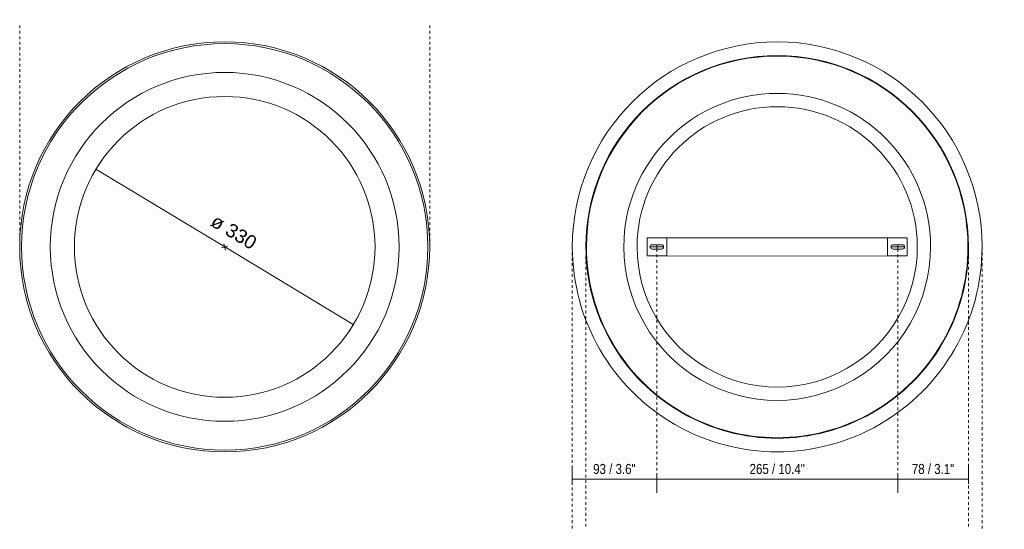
# Model space of a CAD drawing. Header units: millimetres. Extents: x 6298 to 8517, y -895 to 6844.
# Tile 3 of 3: x 7436 to 8517, y 6285 to 6844. Entities that reach past the tile are written whole.
import ezdxf

# ---------------------------------------------------------------- set-up
doc = ezdxf.new("R2010")
doc.units = ezdxf.units.MM
doc.linetypes.add('Dash', pattern=[6, 3, -3])
for name, color, linetype, lineweight in [('Cotas', 7, 'Continuous', 9), ('Cotas-5', 7, 'Continuous', 9), ('Lighthing Fixture Detail Wide Black', 7, 'Continuous', 20), ('Luminarias', 7, 'Continuous', 20)]:
    doc.layers.add(name, color=color, linetype=linetype, lineweight=lineweight)
doc.layers.add('Lighthing Fixture Dim Grey Dash', color=7, linetype='Dash', lineweight=9, true_color=0xd2d2d2)
doc.styles.add('Arial', font='arial.ttf', dxfattribs={"height": 15})
doc.styles.add('Arial Narrow', font='ARIALN.TTF', dxfattribs={"height": 11})
doc.dimstyles.new('Diameter_-_3mm_Arial', dxfattribs={"dimscale": 304.8, "dimtxt": 15.303891, "dimasz": 0, "dimexe": 0.03937, "dimexo": 0, "dimgap": 0.024606, "dimtad": 1, "dimjust": 3, "dimdec": 0, "dimzin": 0, "dimdsep": 46, "dimtxsty": 'Arial', "dimblk1": 'NONE', "dimblk2": 'NONE', "dimsah": 1, "dimcen": 0.09, "dimadec": 0, "dimazin": 0, "dimtfac": 1, "dimtdec": 4, "dimtix": 1, "dimtmove": 0, "dimatfit": 2, "dimfxl": 1, "dimtvp": 1, "dimtolj": 1, "dimtzin": 0, "dimarcsym": 2})
doc.dimstyles.new('FARO_-_2_2mm_Arial_Narrow_mm_Inch_Left', dxfattribs={"dimscale": 304.8, "dimtxt": 11.257741, "dimasz": 0, "dimexe": 0.049213, "dimexo": 0.0625, "dimgap": 0.008202, "dimtad": 1, "dimdec": 0, "dimzin": 0, "dimdsep": 46, "dimtxsty": 'Arial Narrow', "dimblk1": 'NONE', "dimblk2": 'NONE', "dimsah": 1, "dimcen": 0.09, "dimadec": 0, "dimazin": 0, "dimtfac": 1, "dimtdec": 4, "dimtix": 1, "dimtmove": 0, "dimatfit": 3, "dimfxl": 0.016404, "dimfxlon": 1, "dimtvp": 1, "dimtolj": 1, "dimtzin": 0, "dimarcsym": 2})

# ---------------------------------------------------------------- blocks, each defined once
blk = doc.blocks.new('20094 - 20094 TENDER LED Black ceiling lamp-472937-Planta_PDF Fixing Holes')
at = {"layer": 'Luminarias', "color": 254, "true_color": 0xeaeaea}
for p, q in [((4, 121.4), (-23.9, -119.1)), ((-4, -121.4), (23.9, 119.1))]:
    blk.add_line(p, q, dxfattribs=at)
for radius, start, end in [(224.9, 83.3953, 263.3953), (224.9, 263.3953, 83.3953), (210, 83.3953, 263.3953), (209.4, 83.3953, 263.3953), (210, 263.3953, 83.3953), (209.4, 263.3953, 83.3953), (168.4, 83.3953, 263.3953), (168.4, 263.3953, 83.3953), (153.8, 83.3953, 263.3953), (153.8, 263.3953, 83.3953)]:
    blk.add_arc((0, 0), radius, start, end, dxfattribs=at)
blk = doc.blocks.new('DIMBLOCK4-Planta_PDF')
at = {"layer": 'Cotas-5', "color": 8, "true_color": 0x787878}
for p, q in [((7661.1, 6595), (7519.8, 6680.2)), ((7657.6, 6594.1), (7664.5, 6595.8)), ((7660.2, 6598.4), (7661.9, 6591.5)), ((7661.1, 6595), (7802.3, 6509.7))]:
    blk.add_line(p, q, dxfattribs=at)
for start, end in [(144.7129, 153.0468), (324.7129, 333.0468)]:
    blk.add_arc((7661.1, 6595), 165, start, end, dxfattribs=at)
at = {"layer": 'Cotas-5', "color": 0, "insert": (7652.2, 6631.8), "char_height": 15, "width": 63.853, "attachment_point": 1, "rotation": 328.8799, "line_spacing_factor": 0.941778, "style": 'Arial'}
blk.add_mtext('ø 330', dxfattribs=at)
blk = doc.blocks.new('_None')
blk = doc.blocks.new('DIMBLOCK5-Planta_PDF Fixing Holes')
at = {"layer": 'Cotas-5', "color": 251, "true_color": 0x5b5b5b}
for p, q in [((8042.6, 6340.1), (8042.6, 6355.1)), ((8135.3, 6340.1), (8135.3, 6345.1)), ((8042.6, 6340.1), (8135.3, 6340.1)), ((8042.6, 6340.1), (8042.6, 6335.1)), ((8135.3, 6340.1), (8135.3, 6325.1))]:
    blk.add_line(p, q, dxfattribs=at)
at = {"layer": 'Cotas-5', "color": 0, "insert": (8065.6, 6356.8), "char_height": 11, "width": 55.967, "attachment_point": 1, "line_spacing_factor": 0.974696, "style": 'Arial Narrow'}
blk.add_mtext('93 / 3.6"', dxfattribs=at)
blk = doc.blocks.new('DIMBLOCK6-Planta_PDF Fixing Holes')
at = {"layer": 'Cotas-5', "color": 251, "true_color": 0x5b5b5b}
for p, q in [((8135.3, 6340.1), (8135.3, 6345.1)), ((8399.9, 6340.1), (8399.9, 6345.1)), ((8135.3, 6340.1), (8399.9, 6340.1)), ((8135.3, 6340.1), (8135.3, 6325.1)), ((8399.9, 6340.1), (8399.9, 6325.1))]:
    blk.add_line(p, q, dxfattribs=at)
at = {"layer": 'Cotas-5', "color": 0, "insert": (8237.3, 6356.8), "char_height": 11, "width": 72.693, "attachment_point": 1, "line_spacing_factor": 0.974696, "style": 'Arial Narrow'}
blk.add_mtext('265 / 10.4"', dxfattribs=at)
blk = doc.blocks.new('DIMBLOCK7-Planta_PDF Fixing Holes')
at = {"layer": 'Cotas-5', "color": 251, "true_color": 0x5b5b5b}
for p, q in [((8399.9, 6340.1), (8399.9, 6345.1)), ((8477.6, 6340.1), (8477.6, 6355.1)), ((8399.9, 6340.1), (8477.6, 6340.1)), ((8399.9, 6340.1), (8399.9, 6325.1)), ((8477.6, 6340.1), (8477.6, 6335.1))]:
    blk.add_line(p, q, dxfattribs=at)
at = {"layer": 'Cotas-5', "color": 0, "insert": (8415.4, 6356.8), "char_height": 11, "width": 55.967, "attachment_point": 1, "line_spacing_factor": 0.974696, "style": 'Arial Narrow'}
blk.add_mtext('78 / 3.1"', dxfattribs=at)

msp = doc.modelspace()

# ---------------------------------------------------------------- linework, layer by layer
at = {"layer": 'Lighthing Fixture Detail Wide Black'}
for p, q in [((8146.5, 6605), (8124.9, 6605)), ((8124.9, 6605), (8124.9, 6585)), ((8146.5, 6585), (8146.5, 6605)), ((8388.6, 6605), (8388.6, 6585)), ((8410.2, 6605), (8388.6, 6605)), ((8410.2, 6585), (8410.2, 6605)), ((8127.8, 6595), (8142.8, 6595)), ((8130.2, 6597.4), (8140.4, 6597.4)), ((8135.3, 6597.4), (8135.3, 6592.6)), ((8407.4, 6595), (8392.4, 6595)), ((8394.8, 6597.4), (8405, 6597.4)), ((8399.9, 6597.4), (8399.9, 6592.6)), ((8124.9, 6585), (8146.5, 6585)), ((8140.4, 6592.6), (8130.2, 6592.6)), ((8388.6, 6585), (8410.2, 6585)), ((8405, 6592.6), (8394.8, 6592.6))]:
    msp.add_line(p, q, dxfattribs=at)
for centre, radius, start, end in [((7661.1, 6595), 225, 0, 180), ((7661.1, 6595), 223, 0, 180), ((7661.1, 6595), 191.4, 0, 180), ((7661.1, 6595), 165, 0, 180), ((7661.1, 6595), 225, 180, 360), ((7661.1, 6595), 223, 180, 0), ((7661.1, 6595), 191.4, 180, 360), ((7661.1, 6595), 165, 180, 0), ((8130.2, 6595), 2.4, 90, 270), ((8140.4, 6595), 2.4, 270, 90), ((8394.8, 6595), 2.4, 90, 270), ((8405, 6595), 2.4, 270, 90)]:
    msp.add_arc(centre, radius, start, end, dxfattribs=at)
at = {"layer": 'Lighthing Fixture Dim Grey Dash'}
for p, q in [((7436.1, 6595), (7436.1, 6838.8)), ((7886.1, 6595), (7886.1, 6838.8)), ((8042.6, 6595), (8042.6, 6285.1)), ((8492.6, 6595), (8492.6, 6285.1)), ((8057.6, 6585), (8057.6, 6285.1)), ((8135.3, 6592.6), (8135.3, 6341.6)), ((8399.9, 6592.6), (8399.9, 6341.6)), ((8477.6, 6585), (8477.6, 6285.1))]:
    msp.add_line(p, q, dxfattribs=at)

# ---------------------------------------------------------------- block references
at = {"layer": 'Luminarias', "color": 254, "true_color": 0xeaeaea, "extrusion": (0, 0, -1), "rotation": 96.60472923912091}
msp.add_blockref('20094 - 20094 TENDER LED Black ceiling lamp-472937-Planta_PDF Fixing Holes', (-8267.6, 6595), dxfattribs=at)

# ---------------------------------------------------------------- dimensions: what is measured, and where the dimension line sits
at = {"layer": 'Cotas', "color": 8, "true_color": 0x787878}
dim = msp.add_diameter_dim_2p(p1=(7802.3, 6509.7), p2=(7519.8, 6680.2), dimstyle='Diameter_-_3mm_Arial', override={"dimpost": 'ø<>'}, dxfattribs=at)
dim.commit()
dim.dimension.update_dxf_attribs({"geometry": 'DIMBLOCK4-Planta_PDF', "text_midpoint": (7669, 6608.2)})
at = {"layer": 'Cotas', "color": 251, "true_color": 0x5b5b5b}
for base, p1, p2, override, picture, middle in [((8135.3, 6340.1), (8042.6, 6335.1), (8135.3, 6345.1), {"dimpost": '<>', "dimfxl": 93.181861}, 'DIMBLOCK5-Planta_PDF Fixing Holes', (8089, 6349.7)), ((8399.9, 6340.1), (8135.3, 6345.1), (8399.9, 6345.1), {"dimpost": '<>', "dimfxl": 264.576399}, 'DIMBLOCK6-Planta_PDF Fixing Holes', (8267.6, 6349.7)), ((8477.6, 6340.1), (8399.9, 6345.1), (8477.6, 6335.1), {"dimpost": '<>', "dimfxl": 78.352562}, 'DIMBLOCK7-Planta_PDF Fixing Holes', (8438.7, 6349.7))]:
    dim = msp.add_linear_dim(base=base, p1=p1, p2=p2, dimstyle='FARO_-_2_2mm_Arial_Narrow_mm_Inch_Left', override=override, dxfattribs=at)
    dim.commit()
    dim.dimension.update_dxf_attribs({"geometry": picture, "text_midpoint": middle})

doc.saveas('drawing.dxf')
